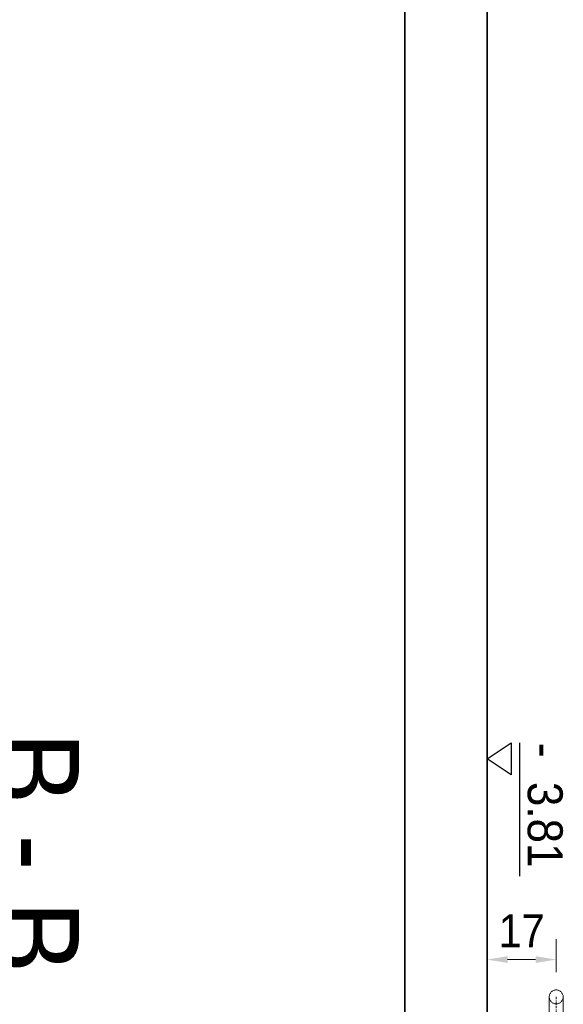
# Model space of a CAD drawing. Header units: millimetres. Extents: x -15538 to -14053, y -265397 to -264347.
# Tile 4 of 35: x -14635 to -14503, y -264966 to -264727. Entities that reach past the tile are written whole.
import ezdxf

# ---------------------------------------------------------------- set-up
doc = ezdxf.new("R2010")
doc.units = ezdxf.units.MM
doc.linetypes.add('ACAD_ISO08W100', pattern=[36, 24, -3, 6, -3])
doc.linetypes.add('DASHDOT2', pattern=[0.5, 0.25, -0.125, 0, -0.125])
doc.layers.get('0').update_dxf_attribs({"color": 20, "lineweight": 35})
doc.layers.get('Defpoints').update_dxf_attribs({"lineweight": 9})
doc.layers.add('-- Budynek', color=35, linetype='Continuous')
for name, color, linetype, lineweight in [('-- CO_opis', 11, 'Continuous', 0), ('-- CO_rury', 51, 'Continuous', 9), ('WYMIARY', 123, 'Continuous', 9)]:
    doc.layers.add(name, color=color, linetype=linetype, lineweight=lineweight)
doc.styles.add('1-100', font='arial.ttf', dxfattribs={"width": 0.5, "oblique": 5, "height": 20})
doc.styles.add('INSTADT', font='arial.ttf', dxfattribs={"width": 0.9})
doc.dimstyles.new('1-100', dxfattribs={"dimtxt": 20, "dimasz": 0.4, "dimexe": 15, "dimexo": 0.1, "dimgap": 2, "dimtad": 1, "dimdec": 0, "dimdsep": 46, "dimtxsty": '1-100', "dimblk": 'wymiarowa', "dimcen": 0, "dimse1": 1, "dimse2": 1, "dimclrd": 256, "dimclre": 256, "dimclrt": 2, "dimadec": 0, "dimazin": 0, "dimtfac": 1, "dimtdec": 0, "dimtix": 1, "dimtofl": 0, "dimtmove": 1, "dimatfit": 0, "dimldrblk": 'wymiarowa', "dimfxl": 1, "dimtolj": 1, "dimtzin": 0, "dimlwd": -1, "dimlwe": -1, "dimarcsym": 0})

# ---------------------------------------------------------------- blocks, each defined once
blk = doc.blocks.new('-- RZĘDNA')
at = {"color": 50}
blk.add_line((-7.78, 15.71), (57.02, 15.71), dxfattribs=at)
at = {"color": 11}
blk.add_lwpolyline([(-7.78, 11.66), (7.78, 11.66), (0, 0)], close=True, dxfattribs=at)
at = {"color": 11, "style": 'INSTADT', "width": 0.9}
blk.add_attdef('POZIOM', (-7.78, 19.76), '', height=17, rotation=360, dxfattribs=at)
blk = doc.blocks.new('*U347')
at = {"color": 0, "ltscale": 10}
for p, q in [((-1931.6, 16.9), (-397.4, 16.9)), ((-1931.6, -16.9), (-397.4, -16.9))]:
    blk.add_line(p, q, dxfattribs=at)
at = {"color": 50, "linetype": 'DASHDOT2', "ltscale": 20}
blk.add_line((-1931.6, 0), (-397.4, 0), dxfattribs=at)
blk = doc.blocks.new('*D354')
at = {"layer": '-- CO_opis', "color": 50, "linetype": 'Continuous', "ltscale": 2}
for p, q in [((-14521.62, -264958.55), (-14521.62, -264950.48)), ((-14504.82, -264958.55), (-14504.82, -264950.48))]:
    blk.add_line(p, q, dxfattribs=at)
at = {"layer": '-- CO_opis', "linetype": 'Continuous', "lineweight": 5, "ltscale": 2}
blk.add_line((-14509.82, -264955.48), (-14516.62, -264955.48), dxfattribs=at)
at = {"layer": '-- CO_opis', "linetype": 'Continuous', "ltscale": 2}
for points in [[(-14516.62, -264954.65), (-14516.62, -264956.31), (-14521.62, -264955.48)], [(-14509.82, -264954.65), (-14509.82, -264956.31), (-14504.82, -264955.48)]]:
    blk.add_solid(points, dxfattribs=at)
at = {"layer": 'Defpoints', "color": 0, "linetype": 'Continuous', "ltscale": 2}
for p in [(-14521.62, -264955.48), (-14521.62, -264964.55), (-14504.82, -264964.55)]:
    blk.add_point(p, dxfattribs=at)
at = {"layer": '-- CO_opis', "color": 1, "linetype": 'Continuous', "ltscale": 2, "insert": (-14513.22, -264948.46), "char_height": 8, "attachment_point": 5, "style": 'INSTADT'}
blk.add_mtext('\\A1;17', dxfattribs=at)
blk = doc.blocks.new('_ArchTick')
at = {"color": 0, "linetype": 'ByBlock', "const_width": 0.15}
blk.add_lwpolyline([(-0.5, -0.5), (0.5, 0.5)], dxfattribs=at)
blk = doc.blocks.new('wymiarowa')
at = {"layer": 'WYMIARY'}
for p, q in [((0, 25), (0, -25)), ((-17, 0), (17, 0))]:
    blk.add_line(p, q, dxfattribs=at)
at = {"layer": 'WYMIARY', "xscale": 17, "yscale": 17, "zscale": 17, "rotation": 180}
blk.add_blockref('_ArchTick', (0, 0), dxfattribs=at)

msp = doc.modelspace()

# ---------------------------------------------------------------- linework, layer by layer
at = {"layer": '-- CO_rury', "linetype": 'ACAD_ISO08W100', "ltscale": 20}
msp.add_circle((-14504.82, -264964.55), 1.69, dxfattribs=at)
for p, q in [((-14541.62, -264688.94), (-14541.62, -265260.94)), ((-14521.62, -264688.94), (-14521.62, -265185.94))]:
    msp.add_line(p, q)

# ---------------------------------------------------------------- block references
at = {"layer": '-- Budynek'}
ref = msp.add_blockref('-- RZĘDNA', (-14521.62, -264906.67), dxfattribs=dict(at, xscale=0.5, yscale=0.5, zscale=0.001, rotation=270))
ref.add_attrib('POZIOM', '-  3.81', (-14511.74, -264902.78), dxfattribs={"layer": '0', "color": 11, "height": 8.5, "rotation": 270, "style": 'INSTADT', "oblique": 360, "width": 0.9})
at = {"layer": '-- CO_rury', "linetype": 'ACAD_ISO08W100', "ltscale": 20, "xscale": 0.1, "yscale": 0.1, "zscale": 0.1, "rotation": 270.0000000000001}
msp.add_blockref('*U347', (-14504.82, -265157.71), dxfattribs=at)

# ---------------------------------------------------------------- texts
at = {"layer": '-- CO_opis', "color": 171, "linetype": 'Continuous', "ltscale": 0.6, "insert": (-14641.81, -264929.44), "char_height": 21, "attachment_point": 8, "rotation": 270, "style": 'INSTADT'}
msp.add_mtext('B - B', dxfattribs=at)

# ---------------------------------------------------------------- dimensions: what is measured, and where the dimension line sits
at = {"layer": '-- CO_opis', "linetype": 'Continuous', "ltscale": 2}
dim = msp.add_linear_dim(base=(-14521.62, -264955.48), p1=(-14504.82, -264964.55), p2=(-14521.62, -264964.55), dimstyle='1-100', override={"dimtxt": 8, "dimasz": 5, "dimexe": 5, "dimexo": 6, "dimgap": 3, "dimtxsty": 'INSTADT', "dimsah": 1, "dimse1": 0, "dimse2": 0, "dimclre": 50, "dimclrt": 1, "dimfxl": 30, "dimfxlon": 1, "dimlwd": 5}, dxfattribs=at)
dim.commit()
dim.dimension.update_dxf_attribs({"geometry": '*D354', "text_midpoint": (-14513.22, -264948.46)})

doc.saveas('drawing.dxf')
